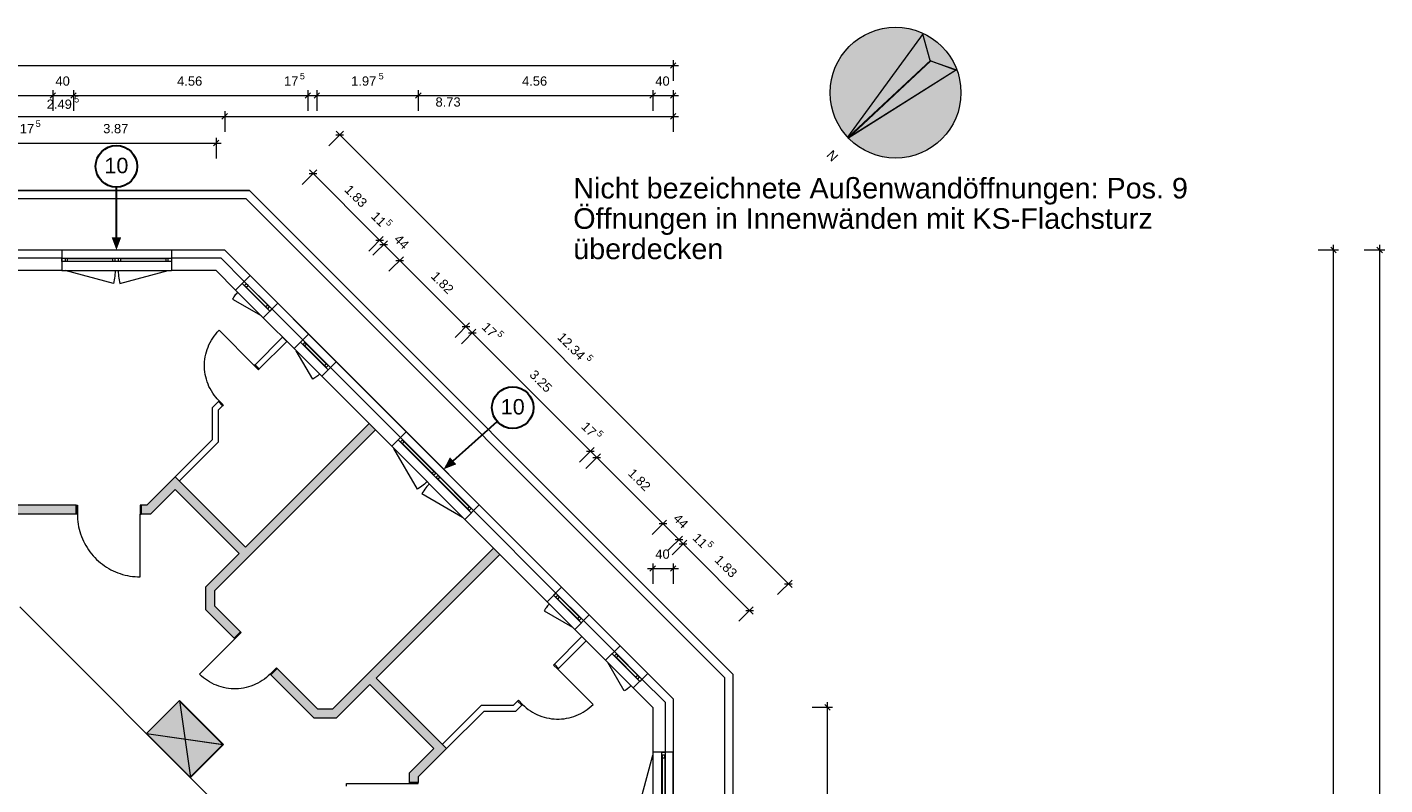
# Model space of a CAD drawing. Header units: millimetres. Extents: x -15507 to 123453, y -13113 to 44965.
# Tile 9 of 13: x 19266 to 45680, y 30071 to 44804. Entities that reach past the tile are written whole.
import ezdxf
from ezdxf.xclip import XClip

# ---------------------------------------------------------------- set-up
doc = ezdxf.new("R2010")
doc.units = ezdxf.units.MM
doc.header["$MEASUREMENT"] = 0
doc.header["$XCLIPFRAME"] = 0
for name, color, linetype in [('1-EG_1_0', 7, 'Continuous'), ('1-EG_1_Abschnitt 1_Erdgeschoss_Standard', 7, 'Continuous'), ('1-EG_1_EG', 7, 'Continuous'), ('T03 Cutfill', 7, 'Continuous'), ('Аннотация - Текст', 7, 'Continuous'), ('Чертеж и Рисунок', 7, 'Continuous')]:
    doc.layers.add(name, color=color, linetype=linetype)
doc.styles.add('СГЕНЕРИР_СТИЛЬ_1', font='arial.ttf')
doc.styles.add('СГЕНЕРИР_СТИЛЬ_5', font='arial.ttf')

# ---------------------------------------------------------------- blocks, each defined once
blk = doc.blocks.new('Чертеж_1_1', base_point=(21718, 6295))
at = {"layer": '1-EG_1_0', "linetype": 'Continuous', "lineweight": 18, "true_color": 0xf8991e}
for points in [[(16363, 35670), (16698, 35335), (20223, 35335), (20223, 35510), (19073, 35510), (19073, 40070), (18898, 40070), (18898, 35510), (16771, 35510), (16487, 35793)], [(21594, 35510), (21483, 35510), (21483, 35335), (21667, 35335), (22144, 35813), (23389, 34568), (22734, 33913), (22734, 33478), (23292, 32922), (23415, 33046), (22909, 33551), (22909, 33841), (26041, 36972), (25917, 37096), (23513, 34692), (22144, 36060)], [(28462, 34551), (28339, 34674), (25207, 31542), (24923, 31542), (24131, 32332), (24007, 32209), (24851, 31367), (25279, 31367), (25935, 32023), (27179, 30778), (26701, 30300), (26701, 30117), (26876, 30117), (26876, 30228), (27427, 30778), (26058, 32146)]]:
    blk.add_hatch(color=30, dxfattribs=at).paths.add_polyline_path(points)
at = {"layer": '1-EG_1_Abschnitt 1_Erdgeschoss_Standard', "linetype": 'Continuous', "lineweight": 0, "true_color": 0x000000}
blk.add_hatch(color=18, dxfattribs=at).paths.add_polyline_path([(23073, 30858), (22224, 31706), (21588, 31070)])
at = {"layer": '1-EG_1_EG', "linetype": 'Continuous', "lineweight": 0, "true_color": 0xffffff}
blk.add_hatch(color=7, dxfattribs=at).paths.add_polyline_path([(37434, 43530, 1), (34887, 43530, 1)])
at = {"layer": '1-EG_1_EG', "linetype": 'Continuous', "lineweight": 18, "true_color": 0xd3fefe}
blk.add_hatch(color=7, dxfattribs=at).paths.add_polyline_path([(22231, 31714), (21588, 31070), (22444, 30214), (23087, 30858)])
at = {"layer": '1-EG_1_Abschnitt 1_Erdgeschoss_Standard', "color": 7, "linetype": 'Continuous', "lineweight": 18}
for p, q in [((23589, 41630), (-1072, 41630)), ((32996, 32223), (23589, 41630)), ((23109, 40470), (-592, 40470)), ((19943, 40470), (18171, 40470)), ((19943, 40470), (19943, 40070)), ((22073, 40470), (19943, 40470)), ((23109, 40470), (22073, 40470)), ((22073, 40470), (22073, 40070)), ((23604, 39974), (23109, 40470)), ((31836, 31742), (23109, 40470)), ((19943, 40310), (18171, 40310)), ((19943, 40310), (18171, 40310)), ((20053, 40305), (20928, 40305)), ((20053, 40255), (20928, 40255)), ((21088, 40305), (21963, 40305)), ((21088, 40255), (21963, 40255)), ((23042, 40310), (22073, 40310)), ((23042, 40310), (22073, 40310)), ((23491, 39861), (23042, 40310)), ((23491, 39861), (23042, 40310)), ((19943, 40070), (18171, 40070)), ((19943, 40070), (22073, 40070)), ((22943, 40070), (22073, 40070)), ((23322, 39691), (22943, 40070)), ((23604, 39974), (23322, 39691)), ((24142, 39437), (23604, 39974)), ((23322, 39691), (23859, 39154)), ((23530, 39745), (23912, 39363)), ((23565, 39780), (23947, 39398)), ((24142, 39437), (23859, 39154)), ((24743, 38836), (24142, 39437)), ((24460, 38553), (23859, 39154)), ((24630, 38723), (24029, 39324)), ((24630, 38723), (24029, 39324)), ((24743, 38836), (24460, 38553)), ((25280, 38298), (24743, 38836)), ((24237, 38776), (23700, 38238)), ((24319, 38694), (23781, 38157)), ((24319, 38694), (24237, 38776)), ((24669, 38606), (25051, 38224)), ((24704, 38641), (25086, 38259)), ((24460, 38553), (24998, 38015)), ((23781, 38157), (23700, 38238)), ((25280, 38298), (24998, 38015)), ((26528, 36824), (25167, 38185)), ((26528, 36824), (25167, 38185)), ((26642, 36937), (25280, 38298)), ((26359, 36654), (24998, 38015)), ((22986, 37524), (22866, 37404)), ((23067, 37443), (22986, 37524)), ((22866, 37404), (22866, 36782)), ((23067, 37443), (22981, 37356)), ((22981, 37356), (22981, 36734)), ((25917, 37096), (23513, 34692)), ((26041, 36972), (25917, 37096)), ((22866, 36782), (22144, 36060)), ((22981, 36734), (22226, 35979)), ((26041, 36972), (23636, 34568)), ((26642, 36937), (26359, 36654)), ((26603, 36743), (27179, 36166)), ((28063, 35516), (26642, 36937)), ((26359, 36654), (27780, 35233)), ((26567, 36707), (27144, 36131)), ((22144, 36060), (21594, 35510)), ((23513, 34692), (22144, 36060)), ((27257, 36018), (27833, 35442)), ((27292, 36053), (27868, 35477)), ((22144, 35813), (21667, 35335)), ((23389, 34568), (22144, 35813)), ((20223, 35510), (19073, 35510)), ((20223, 35510), (20223, 35335)), ((21594, 35510), (21483, 35510)), ((21483, 35510), (21483, 35335)), ((28063, 35516), (27780, 35233)), ((29551, 33801), (27950, 35403)), ((29551, 33801), (27950, 35403)), ((29664, 33914), (28063, 35516)), ((20223, 35335), (19073, 35335)), ((21667, 35335), (21483, 35335)), ((29382, 33631), (27780, 35233)), ((28339, 34674), (25207, 31542)), ((28462, 34551), (28339, 34674)), ((23389, 34568), (22734, 33913)), ((23513, 34445), (22909, 33841)), ((23636, 34568), (23513, 34445)), ((28462, 34551), (26058, 32146)), ((22734, 33913), (22734, 33478)), ((22909, 33841), (22909, 33551)), ((29664, 33914), (29382, 33631)), ((30202, 33377), (29664, 33914)), ((23415, 33046), (22909, 33551)), ((29382, 33631), (29919, 33094)), ((29590, 33684), (29972, 33303)), ((29626, 33720), (30007, 33338)), ((23292, 32922), (22734, 33478)), ((30202, 33377), (29919, 33094)), ((30803, 32776), (30202, 33377)), ((23415, 33046), (23292, 32922)), ((30520, 32493), (29919, 33094)), ((30690, 32662), (30089, 33264)), ((30690, 32662), (30089, 33264)), ((30060, 32953), (29523, 32415)), ((30142, 32871), (29604, 32334)), ((30142, 32871), (30060, 32953)), ((30803, 32776), (30520, 32493)), ((31341, 32238), (30803, 32776)), ((30520, 32493), (31058, 31955)), ((30729, 32546), (31111, 32164)), ((30764, 32581), (31146, 32199)), ((24131, 32332), (24007, 32209)), ((24923, 31542), (24131, 32332)), ((29604, 32334), (29523, 32415)), ((31341, 32238), (31058, 31955)), ((31836, 31742), (31341, 32238)), ((24851, 31367), (24007, 32209)), ((25935, 32023), (25279, 31367)), ((27179, 30778), (25935, 32023)), ((27427, 30778), (26058, 32146)), ((31676, 31676), (31227, 32125)), ((31676, 31676), (31227, 32125)), ((32996, 32223), (32996, 7562)), ((22224, 31706), (21588, 31070)), ((22224, 31706), (21588, 31070)), ((23073, 30858), (22224, 31706)), ((23073, 30858), (22224, 31706)), ((28809, 31701), (28722, 31614)), ((28890, 31620), (28809, 31701)), ((31436, 31577), (31058, 31955)), ((31836, 31742), (31836, 30707)), ((31836, 31742), (31836, 8042)), ((25207, 31542), (24923, 31542)), ((28100, 31614), (27345, 30860)), ((28148, 31499), (27427, 30778)), ((28722, 31614), (28100, 31614)), ((28770, 31499), (28148, 31499)), ((28890, 31620), (28770, 31499)), ((31436, 31577), (31436, 30707)), ((31676, 31676), (31676, 30707)), ((31676, 31676), (31676, 30707)), ((25279, 31367), (24851, 31367)), ((22436, 30222), (21588, 31070)), ((21588, 31070), (23073, 30858)), ((23073, 30858), (22436, 30222)), ((27179, 30778), (26701, 30300)), ((27427, 30778), (26876, 30228)), ((31836, 30707), (31436, 30707)), ((31436, 30707), (31436, 28577)), ((31836, 28577), (31836, 30707)), ((31621, 30597), (31621, 29722)), ((31671, 30597), (31671, 29722)), ((26701, 30300), (26701, 30117)), ((26876, 30117), (26701, 30117)), ((26876, 30228), (26876, 30117))]:
    blk.add_line(p, q, dxfattribs=at)
at = {"layer": '1-EG_1_Abschnitt 1_Erdgeschoss_Standard', "color": 7, "linetype": 'Continuous', "lineweight": 18, "flags": 128}
for points in [[(19943, 40310), (22073, 40310), (22073, 40250), (19943, 40250)], [(20003, 40255), (20053, 40255), (20053, 40305), (20003, 40305)], [(20978, 40305), (20928, 40305), (20928, 40255), (20978, 40255)], [(21038, 40255), (21088, 40255), (21088, 40305), (21038, 40305)], [(22013, 40305), (21963, 40305), (21963, 40255), (22013, 40255)], [(23491, 39861), (24029, 39324), (23986, 39281), (23449, 39819)], [(23495, 39780), (23530, 39745), (23565, 39780), (23530, 39815)], [(23983, 39363), (23947, 39398), (23912, 39363), (23947, 39327)], [(24630, 38723), (25167, 38185), (25125, 38143), (24587, 38680)], [(24633, 38641), (24669, 38606), (24704, 38641), (24669, 38677)], [(23700, 38238), (23686, 38224), (23767, 38143), (23781, 38157)], [(25121, 38224), (25086, 38259), (25051, 38224), (25086, 38189)], [(22986, 37524), (23000, 37538), (23081, 37457), (23067, 37443)], [(26528, 36824), (27950, 35403), (27907, 35360), (26486, 36782)], [(26532, 36743), (26567, 36707), (26603, 36743), (26567, 36778)], [(27214, 36131), (27179, 36166), (27144, 36131), (27179, 36096)], [(27221, 36053), (27257, 36018), (27292, 36053), (27257, 36089)], [(20223, 35510), (20243, 35510), (20243, 35335), (20223, 35335)], [(21483, 35510), (21463, 35510), (21463, 35335), (21483, 35335)], [(27904, 35442), (27868, 35477), (27833, 35442), (27868, 35406)], [(29551, 33801), (30089, 33264), (30046, 33221), (29509, 33759)], [(29555, 33720), (29590, 33684), (29626, 33720), (29590, 33755)], [(30043, 33303), (30007, 33338), (29972, 33303), (30007, 33267)], [(23292, 32922), (23306, 32908), (23429, 33031), (23415, 33046)], [(30690, 32662), (31227, 32125), (31185, 32083), (30648, 32620)], [(30694, 32581), (30729, 32546), (30764, 32581), (30729, 32616)], [(24007, 32209), (23993, 32223), (24116, 32347), (24131, 32332)], [(29604, 32334), (29590, 32320), (29509, 32401), (29523, 32415)], [(31181, 32164), (31146, 32199), (31111, 32164), (31146, 32129)], [(28890, 31620), (28904, 31634), (28823, 31715), (28809, 31701)], [(31676, 30707), (31676, 28577), (31616, 28577), (31616, 30707)], [(31621, 30647), (31621, 30597), (31671, 30597), (31671, 30647)], [(26701, 30117), (26701, 30097), (26876, 30097), (26876, 30117)]]:
    blk.add_lwpolyline(points, close=True, dxfattribs=at)
for points in [[(20978, 40070), (20977, 40034), (20975, 39997), (20972, 39961), (20967, 39925), (20961, 39889), (20954, 39853), (20945, 39818), (20003, 40070)], [(21038, 40070), (21039, 40034), (21041, 39997), (21044, 39961), (21049, 39925), (21055, 39889), (21062, 39853), (21071, 39818), (22013, 40070)], [(23364, 39649), (23347, 39632), (23331, 39614), (23316, 39596), (23302, 39577), (23288, 39557), (23275, 39537), (23262, 39517), (23817, 39197)], [(23000, 37538), (22966, 37574), (22934, 37611), (22904, 37650), (22876, 37690), (22850, 37732), (22826, 37775), (22804, 37819), (22785, 37864), (22768, 37910), (22753, 37957), (22741, 38005), (22731, 38053), (22724, 38101), (22719, 38150), (22716, 38199), (22716, 38249), (22719, 38298), (22724, 38347), (22731, 38395), (22741, 38443), (22753, 38491), (22768, 38538), (22785, 38584), (22804, 38629), (22826, 38673), (22850, 38716), (22876, 38758), (22904, 38798), (22934, 38837), (22966, 38874), (23000, 38910), (23686, 38224)], [(24955, 38058), (24938, 38041), (24920, 38025), (24902, 38010), (24883, 37995), (24863, 37982), (24843, 37969), (24823, 37956), (24503, 38510)], [(27048, 35965), (27024, 35941), (26998, 35918), (26972, 35896), (26945, 35876), (26917, 35856), (26888, 35837), (26859, 35819), (26401, 36612)], [(27091, 35922), (27067, 35898), (27044, 35872), (27022, 35846), (27001, 35819), (26982, 35791), (26963, 35762), (26945, 35733), (27738, 35275)], [(20243, 35335), (20244, 35286), (20247, 35237), (20252, 35188), (20259, 35139), (20268, 35091), (20278, 35043), (20291, 34996), (20306, 34949), (20322, 34902), (20341, 34857), (20361, 34812), (20383, 34768), (20406, 34725), (20432, 34683), (20459, 34642), (20488, 34602), (20518, 34563), (20550, 34526), (20583, 34490), (20618, 34455), (20654, 34422), (20691, 34390), (20730, 34360), (20770, 34331), (20811, 34304), (20853, 34278), (20896, 34255), (20940, 34233), (20985, 34213), (21030, 34194), (21077, 34178), (21124, 34163), (21171, 34150), (21219, 34140), (21267, 34131), (21316, 34124), (21365, 34119), (21414, 34116), (21463, 34115), (21463, 35335)], [(29424, 33589), (29407, 33572), (29392, 33554), (29376, 33535), (29362, 33516), (29348, 33497), (29335, 33477), (29322, 33456), (29877, 33136)], [(23993, 32223), (23957, 32189), (23920, 32157), (23881, 32127), (23841, 32098), (23799, 32072), (23756, 32048), (23712, 32027), (23667, 32007), (23621, 31990), (23574, 31975), (23527, 31963), (23478, 31953), (23430, 31945), (23381, 31940), (23332, 31938), (23283, 31938), (23234, 31940), (23185, 31945), (23136, 31952), (23088, 31962), (23040, 31975), (22994, 31989), (22947, 32006), (22902, 32025), (22858, 32047), (22815, 32071), (22773, 32097), (22733, 32125), (22694, 32155), (22657, 32187), (22621, 32221), (23306, 32908)], [(28904, 31634), (28940, 31600), (28977, 31568), (29016, 31538), (29056, 31510), (29098, 31484), (29141, 31460), (29185, 31438), (29230, 31419), (29277, 31402), (29323, 31387), (29371, 31375), (29419, 31365), (29468, 31357), (29517, 31352), (29566, 31350), (29615, 31350), (29664, 31352), (29713, 31357), (29761, 31365), (29810, 31375), (29857, 31387), (29904, 31402), (29950, 31419), (29995, 31438), (30039, 31460), (30082, 31484), (30124, 31510), (30164, 31538), (30203, 31568), (30241, 31600), (30276, 31634), (29590, 32320)], [(31015, 31998), (30998, 31981), (30980, 31965), (30962, 31950), (30943, 31935), (30923, 31921), (30903, 31908), (30883, 31896), (30563, 32450)], [(31436, 29672), (31400, 29672), (31363, 29675), (31327, 29678), (31291, 29683), (31255, 29689), (31219, 29696), (31184, 29705), (31436, 30647)], [(25482, 30048), (25481, 30097), (26701, 30097)]]:
    blk.add_lwpolyline(points, dxfattribs=at)
at = {"layer": '1-EG_1_EG', "color": 7, "linetype": 'Continuous', "lineweight": 18}
for p, q in [((35231, 42663), (36704, 44678)), ((36832, 44156), (36691, 44665)), ((31783, 44006), (31889, 44112)), ((31836, 44159), (31836, 43759)), ((35235, 42641), (36849, 44146)), ((35250, 42677), (36845, 44160)), ((37335, 43975), (36827, 44152)), ((36849, 44146), (37339, 43970)), ((-8894, 44059), (31936, 44059)), ((35235, 42650), (37348, 43979)), ((37330, 43962), (35235, 42641)), ((37339, 43970), (37330, 43962)), ((2276, 43476), (19766, 43476)), ((19713, 43423), (19819, 43529)), ((19766, 43576), (19766, 43176)), ((19766, 43476), (20166, 43476)), ((20113, 43423), (20219, 43529)), ((20166, 43576), (20166, 43176)), ((20166, 43476), (24726, 43476)), ((24673, 43423), (24779, 43529)), ((24726, 43576), (24726, 43176)), ((24726, 43476), (24901, 43476)), ((24848, 43423), (24954, 43529)), ((24901, 43576), (24901, 43176)), ((24901, 43476), (26876, 43476)), ((26823, 43423), (26929, 43529)), ((26876, 43576), (26876, 43176)), ((26876, 43476), (31436, 43476)), ((31383, 43423), (31489, 43529)), ((31436, 43576), (31436, 43176)), ((31436, 43476), (31936, 43476)), ((31783, 43423), (31889, 43529)), ((31836, 43576), (31836, 43176)), ((-592, 43068), (23109, 43068)), ((23056, 43015), (23162, 43122)), ((23109, 43168), (23109, 42768)), ((23109, 43068), (31936, 43068)), ((31783, 43015), (31889, 43122)), ((31836, 43168), (31836, 42768)), ((19073, 42551), (23043, 42551)), ((22890, 42498), (22996, 42604)), ((22943, 42651), (22943, 42251)), ((25419, 42780), (25136, 42497)), ((25273, 42710), (25423, 42710)), ((25278, 42780), (34147, 33911)), ((24900, 42027), (24617, 41744)), ((24758, 42027), (26123, 40662)), ((24754, 41956), (24904, 41956)), ((26194, 40732), (25911, 40449)), ((26276, 40651), (25993, 40368)), ((26048, 40662), (26198, 40662)), ((26123, 40662), (26205, 40580)), ((26130, 40580), (26280, 40580)), ((26205, 40580), (26516, 40269)), ((44780, 40470), (44380, 40470)), ((44733, 40417), (44627, 40523)), ((44680, 8042), (44680, 40570)), ((45680, 40470), (45280, 40470)), ((45633, 40417), (45527, 40523)), ((45580, -9332), (45580, 40570)), ((26587, 40340), (26304, 40057)), ((26441, 40269), (26591, 40269)), ((26516, 40269), (27803, 38982)), ((27874, 39053), (27591, 38770)), ((27997, 38929), (27714, 38646)), ((27728, 38982), (27878, 38982)), ((27803, 38982), (27927, 38858)), ((27852, 38858), (28002, 38858)), ((27927, 38858), (30225, 36560)), ((30295, 36631), (30013, 36348)), ((30419, 36507), (30136, 36224)), ((30150, 36560), (30300, 36560)), ((30225, 36560), (30348, 36437)), ((30273, 36437), (30423, 36437)), ((30348, 36437), (31635, 35150)), ((31706, 35220), (31423, 34938)), ((31560, 35150), (31710, 35150)), ((31635, 35150), (31946, 34839)), ((32017, 34909), (31734, 34626)), ((32099, 34828), (31816, 34545)), ((31871, 34839), (32021, 34839)), ((31946, 34839), (32028, 34757)), ((31953, 34757), (32103, 34757)), ((32028, 34757), (33393, 33392)), ((31436, 34377), (31436, 33977)), ((31836, 34377), (31836, 33977)), ((31336, 34277), (31936, 34277)), ((31383, 34224), (31489, 34330)), ((31783, 34224), (31889, 34330)), ((34147, 34053), (33864, 33770)), ((34001, 33982), (34151, 33982)), ((19123, 33535), (24901, 27757)), ((33393, 33534), (33110, 33251)), ((33247, 33463), (33397, 33463)), ((22231, 31714), (22444, 30214)), ((34936, 31577), (34536, 31577)), ((34889, 31524), (34783, 31630)), ((34836, 27707), (34836, 31677)), ((21588, 31070), (23087, 30858))]:
    blk.add_line(p, q, dxfattribs=at)
at = {"layer": '1-EG_1_EG', "color": 5, "linetype": 'Continuous', "lineweight": 18}
for p, q in [((-1072, 41630), (23589, 41630)), ((-1006, 41470), (23523, 41470)), ((23523, 41470), (32836, 32157)), ((23589, 41630), (32996, 32223)), ((32836, 32157), (32836, 7628)), ((32996, 32223), (32996, 7562))]:
    blk.add_line(p, q, dxfattribs=at)
at = {"layer": '1-EG_1_EG', "color": 7, "linetype": 'Continuous', "lineweight": 18, "flags": 128}
blk.add_lwpolyline([(22231, 31714), (21588, 31070), (22444, 30214), (23087, 30858)], close=True, dxfattribs=at)
at = {"layer": '1-EG_1_EG', "color": 7, "linetype": 'Continuous', "lineweight": 18}
blk.add_circle((36161, 43530), 1273, dxfattribs=at)
at = {"layer": '1-EG_1_EG', "color": 7, "linetype": 'Continuous', "lineweight": 18, "attachment_point": 1, "style": 'СГЕНЕРИР_СТИЛЬ_1'}
for s, insert, char_height in [('\\A1;{\\pql;\\fArial|b0|i0|c204|p0;\\W1.000000;40}', (19817, 43846), 180), ('\\A1;{\\pql;\\fArial|b0|i0|c204|p0;\\W1.000000;4.56}', (22184, 43846), 180), ('\\A1;{\\pql;\\fArial|b0|i0|c204|p0;\\W1.000000;5}', (24572, 43915), 126), ('\\A1;{\\pql;\\fArial|b0|i0|c204|p0;\\W1.000000;1.97}', (25570, 43846), 180), ('\\A1;{\\pql;\\fArial|b0|i0|c204|p0;\\W1.000000;5}', (26104, 43915), 126), ('\\A1;{\\pql;\\fArial|b0|i0|c204|p0;\\W1.000000;4.56}', (28894, 43846), 180), ('\\A1;{\\pql;\\fArial|b0|i0|c204|p0;\\W1.000000;40}', (31487, 43846), 180), ('\\A1;{\\pql;\\fArial|b0|i0|c204|p0;\\W1.000000;17}', (24263, 43846), 180), ('\\A1;{\\pql;\\fArial|b0|i0|c204|p0;\\W1.000000;2.49}', (19647, 43396), 180), ('\\A1;{\\pql;\\fArial|b0|i0|c204|p0;\\W1.000000;5}', (20181, 43465), 126), ('\\A1;{\\pql;\\fArial|b0|i0|c204|p0;\\W1.000000;8.73}', (27211, 43439), 180), ('\\A1;{\\pql;\\fArial|b0|i0|c204|p0;\\W1.000000;17}', (19123, 42921), 180), ('\\A1;{\\pql;\\fArial|b0|i0|c204|p0;\\W1.000000;5}', (19432, 42990), 126), ('\\A1;{\\pql;\\fArial|b0|i0|c204|p0;\\W1.000000;3.87}', (20746, 42921), 180), ('\\A1;{\\pql;\\fArial|b0|i0|c204|p0;\\W1.000000;40}', (31487, 34647), 180)]:
    blk.add_mtext(s, dxfattribs=dict(at, insert=insert, char_height=char_height))
for s, insert, char_height, rotation in [('\\A1;{\\pql;\\fArial|b0|i0|c204|p0;\\W1.000000;N}', (34929, 42175), 180, 133), ('\\A1;{\\pql;\\fArial|b0|i0|c204|p0;\\W1.000000;1.83}', (25553, 41756), 180, 315), ('\\A1;{\\pql;\\fArial|b0|i0|c204|p0;\\W1.000000;11}', (26072, 41237), 180, 315), ('\\A1;{\\pql;\\fArial|b0|i0|c204|p0;\\W1.000000;5}', (26325, 41082), 126, 315), ('\\A1;{\\pql;\\fArial|b0|i0|c204|p0;\\W1.000000;44}', (26517, 40793), 180, 315), ('\\A1;{\\pql;\\fArial|b0|i0|c204|p0;\\W1.000000;1.82}', (27236, 40073), 180, 315), ('\\A1;{\\pql;\\fArial|b0|i0|c204|p0;\\W1.000000;17}', (28224, 39085), 180, 315), ('\\A1;{\\pql;\\fArial|b0|i0|c204|p0;\\W1.000000;5}', (28491, 38916), 126, 315), ('\\A1;{\\pql;\\fArial|b0|i0|c204|p0;\\W1.000000;12.34}', (29695, 38886), 180, 315), ('\\A1;{\\pql;\\fArial|b0|i0|c204|p0;\\W1.000000;5}', (30228, 38452), 126, 315), ('\\A1;{\\pql;\\fArial|b0|i0|c204|p0;\\W1.000000;3.25}', (29152, 38157), 180, 315), ('\\A1;{\\pql;\\fArial|b0|i0|c204|p0;\\W1.000000;17}', (30159, 37150), 180, 315), ('\\A1;{\\pql;\\fArial|b0|i0|c204|p0;\\W1.000000;5}', (30427, 36980), 126, 315), ('\\A1;{\\pql;\\fArial|b0|i0|c204|p0;\\W1.000000;1.82}', (31069, 36240), 180, 315), ('\\A1;{\\pql;\\fArial|b0|i0|c204|p0;\\W1.000000;44}', (31948, 35362), 180, 315), ('\\A1;{\\pql;\\fArial|b0|i0|c204|p0;\\W1.000000;11}', (32325, 34984), 180, 315), ('\\A1;{\\pql;\\fArial|b0|i0|c204|p0;\\W1.000000;5}', (32578, 34829), 126, 315), ('\\A1;{\\pql;\\fArial|b0|i0|c204|p0;\\W1.000000;1.83}', (32752, 34557), 180, 315)]:
    blk.add_mtext(s, dxfattribs=dict(at, insert=insert, char_height=char_height, rotation=rotation))

msp = doc.modelspace()

# ---------------------------------------------------------------- hatches: boundary and pattern name
at = {"layer": 'T03 Cutfill', "linetype": 'Continuous', "lineweight": 30}
for points in [[(21003.1, 40715.7), (20910.7, 40715.8), (21003, 40470), (21095.5, 40715.7)], [(27553.5, 36372.2), (27615, 36303.2), (27370.2, 36208.5), (27492, 36441.1)]]:
    msp.add_hatch(color=5, dxfattribs=at).paths.add_polyline_path(points)

# ---------------------------------------------------------------- linework, layer by layer
at = {"color": 5, "linetype": 'Continuous', "lineweight": 30}
for p, q in [((21002.8, 40715.7), (21002.7, 41692.8)), ((27553.5, 36372.2), (28410.8, 37136.7))]:
    msp.add_line(p, q, dxfattribs=at)
for centre in [(21002.5, 42097.3), (28712.8, 37405.8)]:
    msp.add_circle(centre, 404.5, dxfattribs=at)

# ---------------------------------------------------------------- block references
at = {"layer": 'Чертеж и Рисунок', "color": 161, "linetype": 'Continuous', "lineweight": 40, "true_color": 0x83aefe}
ref = msp.add_blockref('Чертеж_1_1', (21717.7, 6295.2), dxfattribs=at)
XClip(ref).set_block_clipping_path([(-15535.5408801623, -13113.286836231), (71649.870074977, 45367.8458842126)])

# ---------------------------------------------------------------- texts
at = {"layer": 'Аннотация - Текст', "color": 5, "linetype": 'Continuous', "lineweight": 30, "insert": (21002.5, 42264.5), "char_height": 300, "attachment_point": 2, "rotation": 359.99527, "style": 'СГЕНЕРИР_СТИЛЬ_5'}
msp.add_mtext('\\A1;{\\pqc;\\fArial|b0|i0|c204|p0;\\W1.000000;10}', dxfattribs=at)
at = {"layer": 'Аннотация - Текст', "color": 5, "linetype": 'Continuous', "lineweight": 0, "insert": (29890.2, 41873), "char_height": 400, "width": 12426.45, "attachment_point": 1, "line_spacing_factor": 0.884997, "style": 'СГЕНЕРИР_СТИЛЬ_5'}
msp.add_mtext('\\A1;{\\pql;\\fArial|b0|i0|c204|p0;\\W1.000000;Nicht bezeichnete Außenwandöffnungen: Pos. 9\\P\\pql;\\fArial|b0|i0|c204|p0;\\W1.000000;Öffnungen in Innenwänden mit KS-Flachsturz überdecken}', dxfattribs=at)
at = {"layer": 'Аннотация - Текст', "color": 5, "linetype": 'Continuous', "lineweight": 30, "insert": (28712.8, 37572.9), "char_height": 300, "attachment_point": 2, "style": 'СГЕНЕРИР_СТИЛЬ_5'}
msp.add_mtext('\\A1;{\\pqc;\\fArial|b0|i0|c204|p0;\\W1.000000;10}', dxfattribs=at)

doc.saveas('drawing.dxf')
